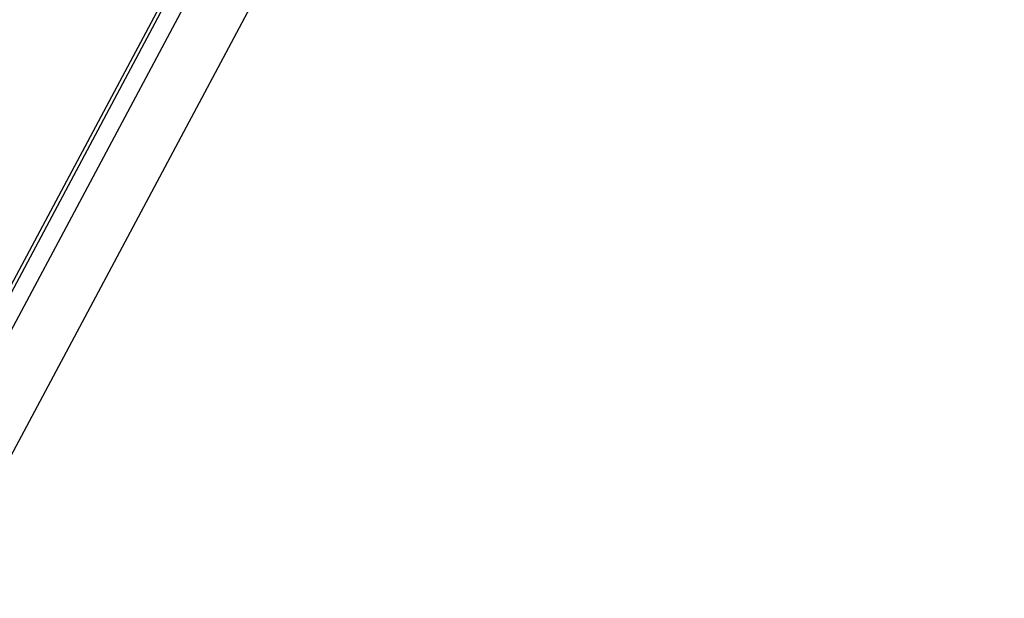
# Paper-space layout 'Sheet' of a CAD drawing. Header units: inches. Extents: x 0.2 to 10.8, y 0.2 to 8.3.
# Tile 136 of 256: x 5.704 to 5.88, y 2.511 to 2.615. Entities that reach past the tile are written whole.
import ezdxf

# ---------------------------------------------------------------- set-up
doc = ezdxf.new("R2010")
doc.units = ezdxf.units.IN
doc.header["$MEASUREMENT"] = 0
doc.layers.get('0').update_dxf_attribs({"lineweight": 5})

psp = doc.layouts.new('Sheet')

# ---------------------------------------------------------------- linework, layer by layer
at = {"color": 0, "linetype": 'ByBlock', "lineweight": -3}
for p, q in [((5.933905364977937, 3.000735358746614), (5.619041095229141, 2.410223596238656)), ((5.934830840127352, 3.00108151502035), (5.619758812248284, 2.410180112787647)), ((5.623236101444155, 2.409969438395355), (5.93843428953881, 3.001107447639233)), ((5.634198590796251, 2.408183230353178), (5.948171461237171, 2.997023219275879))]:
    psp.add_line(p, q, dxfattribs=at)

doc.saveas('drawing.dxf')
